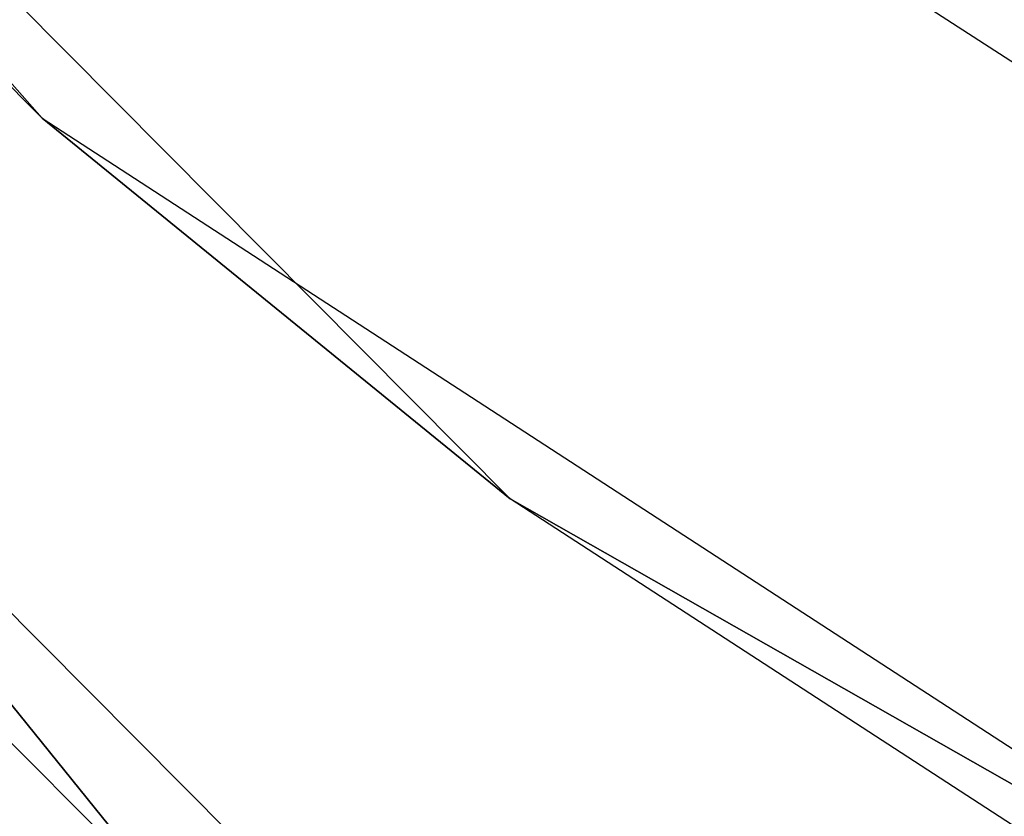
# Model space of a CAD drawing. Header units: millimetres. Extents: x 0 to 146, y 0 to 186.
# Tile 74 of 256: x 61.8 to 63.1, y 10.57 to 11.62. Entities that reach past the tile are written whole.
import ezdxf

# ---------------------------------------------------------------- set-up
doc = ezdxf.new("R2010")
doc.units = ezdxf.units.MM
doc.header["$LTSCALE"] = 25.4
doc.layers.get('0').update_dxf_attribs({"true_color": 0xff5454})

# ---------------------------------------------------------------- blocks, each defined once
blk = doc.blocks.new('PROFILE-IRIS-LED-12W-9000-9001-9002-9003.STL#2')
at = {"color": 18, "true_color": 0x000000}
mesh = blk.add_polyface(dxfattribs=at)
corners = [(119.6312, 33.4438, 174.5674), (71.1914, 104.616, 136.5999), (71.941, 104.567, 135.7973)]
mesh.append_faces([[corners[k] for k in face] for face in [(0, 1, 2)]], dxfattribs={"color": 18})
mesh = blk.add_polyface(dxfattribs=at)
corners = [(119.6312, 33.4438, 174.5674), (71.941, 104.567, 135.7973), (122.314, 33.1423, 170.7143)]
mesh.append_faces([[corners[k] for k in face] for face in [(0, 1, 2)]], dxfattribs={"color": 18})
mesh = blk.add_polyface(dxfattribs=at)
corners = [(91.2372, 19.3053, 183.5574), (35.9369, 101.778, 138.6005), (89.7706, 17.7515, 182.511)]
mesh.append_faces([[corners[k] for k in face] for face in [(0, 1, 2)]], dxfattribs={"color": 18})
mesh = blk.add_polyface(dxfattribs=at)
corners = [(92.1535, 25.9752, 174.3022), (91.0839, 22.9764, 173.7379), (90.3262, 24.1065, 173.1219), (92.9113, 24.8451, 174.9183)]
mesh.append_faces([[corners[k] for k in face] for face in [(0, 1, 2), (1, 0, 3)]], dxfattribs={"vtx0": -1, "color": 18})
mesh = blk.add_polyface(dxfattribs=at)
corners = [(92.4593, 24.8774, 175.5335), (91.2211, 22.0565, 174.8294), (90.6043, 22.9764, 174.328), (93.0761, 23.9575, 176.035)]
mesh.append_faces([[corners[k] for k in face] for face in [(0, 1, 2), (1, 0, 3)]], dxfattribs={"vtx0": -1, "color": 18})
mesh = blk.add_polyface(dxfattribs=at)
corners = [(90.6043, 22.9764, 174.328), (89.6622, 20.1555, 173.2596), (89.0454, 21.0754, 172.7582), (91.2211, 22.0565, 174.8294)]
mesh.append_faces([[corners[k] for k in face] for face in [(0, 1, 2), (1, 0, 3)]], dxfattribs={"vtx0": -1, "color": 18})
mesh = blk.add_polyface(dxfattribs=at)
corners = [(90.7814, 22.0565, 175.3703), (90.0437, 18.7683, 174.4565), (89.1626, 20.0824, 173.7401), (91.6625, 20.7424, 176.0866)]
mesh.append_faces([[corners[k] for k in face] for face in [(0, 1, 2), (1, 0, 3)]], dxfattribs={"vtx0": -1, "color": 18})

msp = doc.modelspace()

# ---------------------------------------------------------------- block references
at = {"color": 0, "extrusion": (0, -1, -3.33067e-16)}
msp.add_blockref('PROFILE-IRIS-LED-12W-9000-9001-9002-9003.STL#2', (-28.7712, -1.424, -185.8223), dxfattribs=at)

doc.saveas('drawing.dxf')
